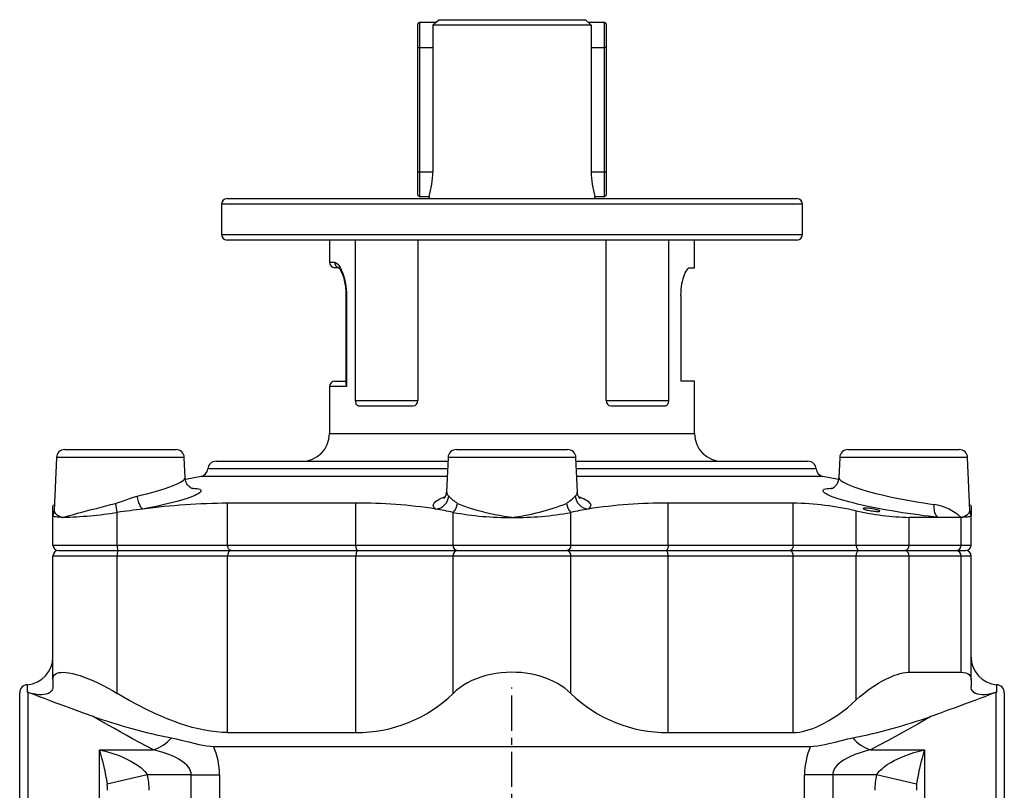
# Model space of a CAD drawing. Extents: x -514 to 474, y -142 to 1262.
# Tile 3 of 4: x -514 to -158, y 984 to 1262. Entities that reach past the tile are written whole.
import ezdxf

# ---------------------------------------------------------------- set-up
doc = ezdxf.new("R2010")
doc.units = 0
doc.linetypes.add('CENTERX2', pattern=[20.32, 12.7, -2.54, 2.54, -2.54])
doc.layers.get('0').update_dxf_attribs({"linetype": 'CONTINUOUS'})
doc.layers.add('FORMAT', color=7, linetype='CONTINUOUS')

msp = doc.modelspace()

# ---------------------------------------------------------------- linework, layer by layer
at = {"color": 7, "linetype": 'CONTINUOUS'}
for p, q in [((-369.25, 1261.46), (-369.75, 1260.96)), ((-369.75, 1252.46), (-369.75, 1260.96)), ((-363.31, 1261.46), (-369.25, 1261.46)), ((-369.25, 1261.46), (-369.25, 1252.46)), ((-307.13, 1260.46), (-364.36, 1260.46)), ((-364.36, 1260.46), (-364.36, 1252.46)), ((-362.26, 1262.46), (-309.23, 1262.46)), ((-302.25, 1261.46), (-308.18, 1261.46)), ((-307.13, 1260.46), (-307.13, 1252.46)), ((-301.75, 1260.96), (-302.25, 1261.46)), ((-302.25, 1252.46), (-302.25, 1261.46)), ((-301.75, 1260.96), (-301.75, 1252.46)), ((-369.75, 1207.46), (-369.75, 1252.46)), ((-369.25, 1252.46), (-369.25, 1207.46)), ((-364.36, 1252.46), (-364.36, 1207.46)), ((-307.13, 1252.46), (-307.13, 1207.46)), ((-302.25, 1207.46), (-302.25, 1252.46)), ((-301.75, 1252.46), (-301.75, 1207.46)), ((-369.75, 1198.96), (-369.75, 1207.46)), ((-369.25, 1207.46), (-369.25, 1198.46)), ((-302.25, 1198.46), (-302.25, 1207.46)), ((-301.75, 1207.46), (-301.75, 1198.96)), ((-438.75, 1197.76), (-335.75, 1197.76)), ((-369.75, 1198.96), (-369.25, 1198.46)), ((-369.25, 1198.46), (-365.75, 1198.46)), ((-365.75, 1198.46), (-365.75, 1197.76)), ((-335.75, 1197.76), (-232.75, 1197.76)), ((-305.75, 1197.76), (-305.75, 1198.46)), ((-305.75, 1198.46), (-302.25, 1198.46)), ((-302.25, 1198.46), (-301.75, 1198.96)), ((-440.75, 1195.76), (-440.75, 1184.76)), ((-230.75, 1184.76), (-230.75, 1195.76)), ((-232.75, 1182.76), (-438.75, 1182.76)), ((-401.75, 1182.76), (-401.75, 1174.76)), ((-392.3, 1124.76), (-392.3, 1182.76)), ((-369.78, 1182.76), (-369.78, 1124.76)), ((-301.72, 1124.76), (-301.72, 1182.76)), ((-279.2, 1182.76), (-279.2, 1124.76)), ((-269.75, 1172.76), (-269.75, 1182.76)), ((-398.39, 1172.76), (-399.75, 1172.76)), ((-271.47, 1172.76), (-269.75, 1172.76)), ((-395.77, 1162.76), (-395.77, 1130.59)), ((-274.66, 1162.76), (-274.66, 1131.76)), ((-401.75, 1129.76), (-401.75, 1112.76)), ((-399.75, 1131.76), (-395.77, 1131.76)), ((-269.75, 1131.76), (-274.66, 1131.76)), ((-269.75, 1112.76), (-269.75, 1131.76)), ((-391.23, 1122.76), (-371.49, 1122.76)), ((-300, 1122.76), (-280.26, 1122.76)), ((-500.46, 1104.08), (-501.24, 1084.89)), ((-497.46, 1106.96), (-477.34, 1106.96)), ((-477.34, 1106.96), (-457.22, 1106.96)), ((-453.93, 1096.8), (-454.22, 1104.08)), ((-358.86, 1104.08), (-359.37, 1091.6)), ((-355.87, 1106.96), (-335.75, 1106.96)), ((-335.75, 1106.96), (-315.63, 1106.96)), ((-312.12, 1091.6), (-312.63, 1104.08)), ((-217.27, 1104.08), (-217.57, 1096.8)), ((-214.27, 1106.96), (-194.15, 1106.96)), ((-194.15, 1106.96), (-174.03, 1106.96)), ((-170.25, 1084.89), (-171.03, 1104.08)), ((-442.76, 1102.76), (-358.92, 1102.76)), ((-312.58, 1102.76), (-228.73, 1102.76)), ((-448.17, 1097.28), (-453.85, 1096.16)), ((-217.64, 1096.16), (-223.33, 1097.28)), ((-217.57, 1096.8), (-217.57, 1096.8)), ((-359.36, 1091.6), (-359.36, 1091.59)), ((-312.14, 1091.59), (-312.14, 1091.6)), ((-501.16, 1086.82), (-501.75, 1086.7)), ((-501.74, 1084.08), (-501.74, 1086.69)), ((-392.19, 1087.59), (-438.57, 1087.59)), ((-234.08, 1087.59), (-279.31, 1087.59)), ((-169.75, 1086.7), (-170.33, 1086.82)), ((-169.75, 1086.69), (-169.75, 1084.08)), ((-501.74, 1083.08), (-501.74, 1084.08)), ((-501.74, 1072.46), (-501.74, 1083.08)), ((-181.57, 1082.46), (-192.15, 1082.46)), ((-173.37, 1082.46), (-181.57, 1082.46)), ((-170.1, 1083.96), (-170.11, 1084)), ((-169.75, 1084.08), (-169.75, 1083.08)), ((-169.75, 1072.46), (-169.75, 1083.08)), ((-501.74, 1023.84), (-501.74, 1068.46)), ((-499.74, 1070.46), (-478.19, 1070.46)), ((-478.19, 1070.46), (-437.3, 1070.46)), ((-437.3, 1070.46), (-391.49, 1070.46)), ((-391.49, 1070.46), (-355.47, 1070.46)), ((-355.47, 1070.46), (-316.03, 1070.46)), ((-316.03, 1070.46), (-280.01, 1070.46)), ((-280.01, 1070.46), (-235.34, 1070.46)), ((-235.34, 1070.46), (-210.27, 1070.46)), ((-210.27, 1070.46), (-193.68, 1070.46)), ((-193.68, 1070.46), (-175.1, 1070.46)), ((-175.1, 1070.46), (-171.75, 1070.46)), ((-169.75, 1023.84), (-169.75, 1068.46)), ((-192.15, 1026.46), (-173.37, 1026.46)), ((-501.74, 1023.84), (-501.74, 1021.21)), ((-169.75, 1023.84), (-169.75, 1021.21)), ((-513.75, 779.46), (-513.75, 1018.96)), ((-510.75, 1019.17), (-510.98, 1019.25)), ((-160.52, 1019.25), (-160.75, 1019.17)), ((-157.75, 1018.96), (-157.75, 779.46)), ((-438.57, 1004.64), (-392.19, 1004.64)), ((-279.31, 1004.64), (-234.08, 1004.64)), ((-443.62, 999.61), (-227.87, 999.61))]:
    msp.add_line(p, q, dxfattribs=at)
at = {"color": 8, "linetype": 'CONTINUOUS'}
for p, q in [((-369.75, 1252.46), (-369.25, 1252.46)), ((-369.25, 1252.46), (-364.36, 1252.46)), ((-307.13, 1252.46), (-302.25, 1252.46)), ((-301.75, 1252.46), (-302.25, 1252.46)), ((-369.75, 1207.46), (-369.25, 1207.46)), ((-369.25, 1207.46), (-364.36, 1207.46)), ((-307.13, 1207.46), (-302.25, 1207.46)), ((-302.25, 1207.46), (-301.75, 1207.46)), ((-335.75, 1195.76), (-440.75, 1195.76)), ((-230.75, 1195.76), (-335.75, 1195.76)), ((-440.75, 1184.76), (-230.75, 1184.76)), ((-401.75, 1174.76), (-399.91, 1174.76)), ((-395.77, 1162.76), (-395.59, 1162.76)), ((-395.59, 1162.76), (-395.59, 1129.76)), ((-395.59, 1129.76), (-401.75, 1129.76)), ((-392.3, 1124.76), (-369.78, 1124.76)), ((-301.72, 1124.76), (-279.2, 1124.76)), ((-401.75, 1112.76), (-335.75, 1112.76)), ((-335.75, 1112.76), (-269.75, 1112.76)), ((-454.22, 1104.08), (-500.46, 1104.08)), ((-312.63, 1104.08), (-358.86, 1104.08)), ((-171.03, 1104.08), (-217.27, 1104.08)), ((-359.14, 1097.28), (-448.17, 1097.28)), ((-359.03, 1099.99), (-445.76, 1099.99)), ((-225.74, 1099.99), (-312.46, 1099.99)), ((-223.33, 1097.28), (-312.35, 1097.28)), ((-438.57, 1072.46), (-438.57, 1087.59)), ((-392.19, 1072.46), (-392.19, 1087.59)), ((-279.31, 1072.46), (-279.31, 1087.59)), ((-234.08, 1072.46), (-234.08, 1087.59)), ((-501.74, 1084.08), (-501.33, 1084.21)), ((-501.74, 1084.08), (-501.33, 1084.16)), ((-478.47, 1072.46), (-478.47, 1084.26)), ((-357.04, 1072.46), (-357.04, 1084.26)), ((-314.45, 1072.46), (-314.45, 1084.26)), ((-211.29, 1072.46), (-211.29, 1084.82)), ((-192.15, 1072.46), (-192.15, 1082.46)), ((-173.37, 1072.46), (-173.37, 1082.46)), ((-170.16, 1084.21), (-169.75, 1084.08)), ((-169.75, 1084.08), (-170.16, 1084.16)), ((-501.74, 1072.46), (-478.47, 1072.46)), ((-478.47, 1072.46), (-438.57, 1072.46)), ((-438.57, 1072.46), (-392.19, 1072.46)), ((-392.19, 1072.46), (-357.04, 1072.46)), ((-357.04, 1072.46), (-314.45, 1072.46)), ((-314.45, 1072.46), (-279.31, 1072.46)), ((-279.31, 1072.46), (-234.08, 1072.46)), ((-234.08, 1072.46), (-211.29, 1072.46)), ((-211.29, 1072.46), (-192.15, 1072.46)), ((-192.15, 1072.46), (-173.37, 1072.46)), ((-173.37, 1072.46), (-169.75, 1072.46)), ((-478.47, 1068.46), (-501.74, 1068.46)), ((-478.47, 1018.8), (-478.47, 1068.46)), ((-438.57, 1068.46), (-478.47, 1068.46)), ((-392.19, 1068.46), (-438.57, 1068.46)), ((-438.57, 1004.64), (-438.57, 1068.46)), ((-392.19, 1004.64), (-392.19, 1068.46)), ((-357.04, 1068.46), (-392.19, 1068.46)), ((-357.04, 1018.8), (-357.04, 1068.46)), ((-314.45, 1068.46), (-357.04, 1068.46)), ((-314.45, 1018.8), (-314.45, 1068.46)), ((-279.31, 1068.46), (-314.45, 1068.46)), ((-279.31, 1004.64), (-279.31, 1068.46)), ((-234.08, 1068.46), (-279.31, 1068.46)), ((-234.08, 1004.64), (-234.08, 1068.46)), ((-211.29, 1068.46), (-234.08, 1068.46)), ((-211.29, 1016.44), (-211.29, 1068.46)), ((-192.15, 1068.46), (-211.29, 1068.46)), ((-192.15, 1026.46), (-192.15, 1068.46)), ((-173.37, 1068.46), (-192.15, 1068.46)), ((-173.37, 1026.46), (-173.37, 1068.46)), ((-169.75, 1068.46), (-173.37, 1068.46)), ((-510.98, 1019.25), (-510.98, 1021.95)), ((-160.52, 1021.95), (-160.52, 1019.25)), ((-510.75, 1019.17), (-510.75, 536.96)), ((-160.75, 536.96), (-160.75, 1019.17)), ((-484.95, 998.38), (-465.38, 998.38)), ((-484.95, 871.74), (-484.95, 998.38)), ((-206.12, 998.38), (-186.55, 998.38)), ((-186.55, 998.38), (-186.55, 871.74)), ((-467.6, 989.35), (-482.06, 985.92)), ((-451.7, 989.35), (-467.6, 989.35)), ((-451.7, 989.35), (-441.5, 989.35)), ((-451.7, 867.1), (-451.7, 989.35)), ((-441.5, 989.35), (-441.5, 867.1)), ((-229.99, 867.1), (-229.99, 989.35)), ((-219.79, 989.35), (-229.99, 989.35)), ((-219.79, 989.35), (-219.79, 867.1)), ((-203.9, 989.35), (-219.79, 989.35)), ((-189.44, 985.92), (-203.9, 989.35))]:
    msp.add_line(p, q, dxfattribs=at)
at = {"color": 7, "linetype": 'CONTINUOUS', "flags": 128}
for points in [[(-364.36, 1260.46), (-363.21, 1261.56), (-362.26, 1262.46)], [(-307.13, 1260.46), (-307.36, 1260.68), (-309.23, 1262.46)], [(-398.51, 1172.89), (-398.5, 1172.89), (-398.45, 1172.85), (-398.39, 1172.78), (-398.3, 1172.67), (-398.18, 1172.53), (-398.05, 1172.34), (-397.91, 1172.1), (-397.75, 1171.82), (-397.58, 1171.5), (-397.41, 1171.14), (-397.23, 1170.74), (-397.06, 1170.3), (-396.89, 1169.83), (-396.73, 1169.33), (-396.57, 1168.8), (-396.43, 1168.25), (-396.29, 1167.67), (-396.17, 1167.07), (-396.07, 1166.46), (-395.97, 1165.85), (-395.9, 1165.22), (-395.84, 1164.6), (-395.81, 1163.97), (-395.78, 1163.33), (-395.78, 1162.76)], [(-274.66, 1162.76), (-274.64, 1163.83), (-274.57, 1164.88), (-274.46, 1165.91), (-274.31, 1166.89), (-274.12, 1167.82), (-273.9, 1168.69), (-273.65, 1169.53), (-273.38, 1170.28), (-273.09, 1170.94), (-272.78, 1171.54), (-272.47, 1172.03), (-272.16, 1172.39), (-271.81, 1172.67), (-271.47, 1172.76)], [(-391.23, 1122.76), (-391.41, 1122.79), (-391.59, 1122.87), (-391.76, 1123.01), (-391.91, 1123.2), (-392.04, 1123.44), (-392.14, 1123.71), (-392.22, 1124.01), (-392.27, 1124.34), (-392.3, 1124.76)], [(-279.2, 1124.76), (-279.21, 1124.43), (-279.25, 1124.1), (-279.32, 1123.79), (-279.42, 1123.52), (-279.54, 1123.27), (-279.68, 1123.07), (-279.84, 1122.92), (-280.01, 1122.81), (-280.26, 1122.76)], [(-451.06, 1092.79), (-451.06, 1092.79), (-451.09, 1092.8), (-451.15, 1092.82), (-451.24, 1092.85), (-451.36, 1092.89), (-451.51, 1092.96), (-451.67, 1093.05), (-451.86, 1093.16), (-452.07, 1093.3), (-452.29, 1093.47), (-452.55, 1093.7), (-452.81, 1093.97), (-453.06, 1094.29), (-453.3, 1094.65), (-453.51, 1095.05), (-453.68, 1095.47), (-453.8, 1095.91), (-453.89, 1096.36), (-453.93, 1096.8)], [(-311.14, 1089.26), (-311.14, 1089.26), (-311.17, 1089.29), (-311.24, 1089.35), (-311.33, 1089.44), (-311.43, 1089.58), (-311.56, 1089.75), (-311.69, 1089.96), (-311.81, 1090.22), (-311.93, 1090.52), (-312.03, 1090.87), (-312.1, 1091.24), (-312.13, 1091.59)], [(-203.25, 1084.62), (-203.01, 1084.64), (-202.84, 1084.68), (-202.76, 1084.73), (-202.76, 1084.8), (-202.84, 1084.87), (-203, 1084.96), (-203.24, 1085.05), (-203.55, 1085.15), (-203.93, 1085.25), (-204.36, 1085.35), (-204.84, 1085.45), (-205.35, 1085.54), (-205.86, 1085.62), (-206.37, 1085.68), (-206.86, 1085.74), (-207.31, 1085.78), (-207.72, 1085.8), (-208.07, 1085.8), (-208.35, 1085.79), (-208.56, 1085.76), (-208.69, 1085.72), (-208.75, 1085.66), (-208.72, 1085.59), (-208.61, 1085.51), (-208.41, 1085.42), (-208.15, 1085.32), (-207.81, 1085.22), (-207.41, 1085.12), (-206.95, 1085.02), (-206.46, 1084.93), (-205.95, 1084.85), (-205.44, 1084.77), (-204.94, 1084.71), (-204.46, 1084.66), (-204.02, 1084.63), (-203.63, 1084.62), (-203.25, 1084.62)], [(-498.13, 1082.46), (-498.76, 1082.46), (-499.34, 1082.48), (-500.17, 1082.53), (-500.83, 1082.62), (-501.18, 1082.69), (-501.44, 1082.78), (-501.63, 1082.88), (-501.71, 1082.97), (-501.74, 1083.08)], [(-501.38, 1084), (-501.4, 1083.94), (-501.41, 1083.89), (-501.43, 1083.86), (-501.43, 1083.84), (-501.43, 1083.84)], [(-169.75, 1083.08), (-169.84, 1082.9), (-170.11, 1082.75), (-170.4, 1082.67), (-170.78, 1082.6), (-171.23, 1082.54), (-171.68, 1082.51), (-172.18, 1082.48), (-172.75, 1082.46), (-173.37, 1082.46)], [(-170.06, 1083.84), (-170.05, 1083.82), (-170.05, 1083.82), (-170.07, 1083.86), (-170.09, 1083.92), (-170.1, 1083.97)], [(-501.74, 1023.84), (-501.68, 1024.47), (-501.48, 1025.03), (-501.15, 1025.51), (-500.69, 1025.89), (-500.19, 1026.14), (-499.59, 1026.31), (-498.9, 1026.42), (-498.13, 1026.46), (-497.09, 1026.41), (-495.93, 1026.25), (-494.67, 1026), (-493.32, 1025.66), (-491.89, 1025.22), (-490.4, 1024.69), (-488.84, 1024.09), (-487.25, 1023.41), (-485.52, 1022.61), (-483.77, 1021.75), (-481.99, 1020.81), (-480.22, 1019.83), (-478.47, 1018.8)], [(-314.45, 1018.8), (-315.52, 1019.77), (-316.68, 1020.69), (-317.94, 1021.57), (-319.29, 1022.39), (-320.73, 1023.15), (-322.27, 1023.85), (-323.9, 1024.48), (-325.61, 1025.03), (-327.39, 1025.5), (-329.21, 1025.88), (-330.81, 1026.13), (-332.44, 1026.31), (-334.09, 1026.42), (-335.75, 1026.46), (-337.7, 1026.41), (-339.65, 1026.25), (-341.56, 1026), (-343.43, 1025.66), (-345.23, 1025.22), (-346.97, 1024.69), (-348.64, 1024.09), (-350.21, 1023.41), (-351.79, 1022.61), (-353.27, 1021.75), (-354.64, 1020.81), (-355.9, 1019.83), (-357.04, 1018.8)], [(-211.29, 1016.44), (-209.97, 1017.63), (-208.57, 1018.81), (-207.1, 1019.94), (-205.56, 1021.03), (-204.34, 1021.83), (-203.09, 1022.59), (-201.82, 1023.31), (-200.54, 1023.98), (-199.49, 1024.47), (-198.43, 1024.93), (-197.39, 1025.34), (-196.38, 1025.68), (-195.38, 1025.98), (-194.42, 1026.2), (-193.5, 1026.36), (-192.65, 1026.44), (-192.15, 1026.46)], [(-173.37, 1026.46), (-172.46, 1026.41), (-171.68, 1026.26), (-171.02, 1026.01), (-170.49, 1025.66), (-170.17, 1025.29), (-169.94, 1024.87), (-169.8, 1024.38), (-169.75, 1023.84)], [(-501.74, 1021.21), (-501.8, 1020.62), (-501.97, 1020.12), (-502.23, 1019.69), (-502.56, 1019.33), (-502.95, 1019.04), (-503.39, 1018.8), (-504.15, 1018.53), (-504.98, 1018.37), (-505.88, 1018.31), (-506.83, 1018.34), (-508.16, 1018.51), (-509.54, 1018.81), (-510.98, 1019.25)], [(-487.21, 1010.48), (-490.28, 1011.57), (-493.25, 1012.63), (-496.09, 1013.66), (-498.79, 1014.65), (-500.9, 1015.43), (-502.91, 1016.18), (-504.82, 1016.9), (-506.62, 1017.58), (-508.31, 1018.23), (-509.57, 1018.71), (-510.75, 1019.17)], [(-438.57, 1004.64), (-440.57, 1004.69), (-442.62, 1004.85), (-444.71, 1005.1), (-446.83, 1005.46), (-449.08, 1005.93), (-451.35, 1006.49), (-453.64, 1007.16), (-455.95, 1007.91), (-458.16, 1008.71), (-460.39, 1009.58), (-462.62, 1010.51), (-464.85, 1011.51), (-467.88, 1012.97), (-470.9, 1014.52), (-473.91, 1016.15), (-476.19, 1017.46), (-478.47, 1018.8)], [(-160.75, 1019.17), (-161.93, 1018.71), (-163.19, 1018.23), (-164.83, 1017.6), (-166.58, 1016.93), (-168.44, 1016.23), (-170.4, 1015.5), (-172.45, 1014.74), (-175.21, 1013.73), (-178.11, 1012.68), (-181.14, 1011.59), (-184.29, 1010.48)], [(-160.52, 1019.25), (-162.15, 1018.76), (-163.72, 1018.44), (-164.74, 1018.33), (-165.72, 1018.31), (-166.64, 1018.39), (-167.41, 1018.54), (-168.11, 1018.8), (-168.73, 1019.16), (-169.06, 1019.45), (-169.34, 1019.79), (-169.56, 1020.19), (-169.7, 1020.66), (-169.75, 1021.21)], [(-234.08, 1004.64), (-232.99, 1004.69), (-231.85, 1004.82), (-230.66, 1005.03), (-229.46, 1005.33), (-228.24, 1005.7), (-227.02, 1006.13), (-225.79, 1006.63), (-224.56, 1007.17), (-222.88, 1008.02), (-221.22, 1008.94), (-219.6, 1009.93), (-218.03, 1010.98), (-216.22, 1012.28), (-214.49, 1013.63), (-212.84, 1015.02), (-211.29, 1016.44)], [(-458.92, 1002.7), (-457.16, 1002.32), (-454.93, 1001.8), (-452.65, 1001.23), (-450.34, 1000.67), (-448.95, 1000.35), (-447.56, 1000.06), (-446.2, 999.82), (-444.88, 999.67), (-443.62, 999.61)], [(-227.87, 999.61), (-226.63, 999.66), (-225.32, 999.82), (-223.97, 1000.05), (-222.59, 1000.34), (-221.21, 1000.65), (-218.89, 1001.22), (-216.58, 1001.79), (-214.33, 1002.32), (-212.57, 1002.7)]]:
    msp.add_lwpolyline(points, dxfattribs=at)
at = {"color": 8, "linetype": 'CONTINUOUS', "flags": 128}
for points in [[(-399.91, 1174.76), (-399.54, 1174.68), (-399.15, 1174.43), (-398.74, 1174.04), (-398.32, 1173.5), (-397.89, 1172.81), (-397.47, 1171.99), (-397.05, 1171.02), (-396.67, 1169.94), (-396.32, 1168.74), (-396.05, 1167.5), (-395.82, 1166.18), (-395.67, 1164.82), (-395.61, 1163.79), (-395.59, 1162.76)], [(-471.23, 1090.18), (-469.48, 1090.59), (-467.78, 1091.01), (-466, 1091.47), (-464.3, 1091.94), (-462.66, 1092.43), (-461.12, 1092.92), (-459.77, 1093.39), (-458.54, 1093.85), (-457.42, 1094.31), (-456.43, 1094.76), (-455.64, 1095.17), (-455, 1095.56), (-454.49, 1095.94), (-454.14, 1096.29), (-453.96, 1096.6), (-453.94, 1096.8)], [(-217.56, 1096.8), (-217.57, 1096.76), (-217.46, 1096.45), (-217.19, 1096.11), (-216.74, 1095.73), (-216.13, 1095.33), (-215.35, 1094.91), (-214.41, 1094.46), (-213.32, 1094), (-212.1, 1093.52), (-210.74, 1093.05), (-209.26, 1092.56), (-207.67, 1092.08), (-205.98, 1091.6), (-204.23, 1091.14), (-202.4, 1090.68), (-200.5, 1090.23), (-198.56, 1089.8), (-196.61, 1089.39), (-194.63, 1089), (-192.64, 1088.63), (-190.67, 1088.29), (-188.71, 1087.96), (-186.79, 1087.67), (-184.91, 1087.4), (-183.1, 1087.16)], [(-451.55, 1092.98), (-451.05, 1092.97), (-450.28, 1092.93), (-449.62, 1092.85), (-449.08, 1092.75), (-448.66, 1092.62), (-448.37, 1092.46), (-448.2, 1092.28), (-448.15, 1092.07), (-448.22, 1091.84), (-448.42, 1091.59), (-448.74, 1091.32), (-449.19, 1091.03), (-449.76, 1090.72), (-450.44, 1090.39), (-451.24, 1090.06), (-452.17, 1089.71), (-453.21, 1089.34), (-454.36, 1088.97), (-455.61, 1088.6), (-456.94, 1088.22), (-458.4, 1087.84), (-459.94, 1087.45), (-461.57, 1087.06), (-463.26, 1086.68), (-465.01, 1086.31), (-467.07, 1085.89), (-469.19, 1085.48)], [(-181.57, 1082.46), (-183.31, 1082.65), (-185.11, 1082.86), (-186.95, 1083.08), (-188.82, 1083.33), (-190.71, 1083.58), (-192.61, 1083.86), (-194.53, 1084.15), (-196.45, 1084.46), (-198.36, 1084.77), (-200.25, 1085.1), (-202.12, 1085.45), (-203.97, 1085.8), (-205.78, 1086.16), (-207.54, 1086.53), (-209.23, 1086.9), (-210.87, 1087.28), (-212.44, 1087.67), (-213.94, 1088.06), (-215.34, 1088.44), (-216.64, 1088.82), (-217.85, 1089.2), (-218.95, 1089.57), (-219.94, 1089.94), (-220.82, 1090.29), (-221.57, 1090.63), (-222.18, 1090.95), (-222.67, 1091.26), (-223.03, 1091.55), (-223.25, 1091.82), (-223.35, 1092.06), (-223.3, 1092.28), (-223.12, 1092.46), (-222.82, 1092.63), (-222.38, 1092.76), (-221.82, 1092.86), (-221.15, 1092.94), (-220.36, 1092.98), (-219.96, 1092.98)], [(-479.08, 1087.52), (-477.8, 1087.91), (-476.54, 1088.36), (-475.28, 1088.84), (-474.02, 1089.32), (-472.63, 1089.79), (-471.23, 1090.18)], [(-469.19, 1085.48), (-469.34, 1085.54), (-469.5, 1085.66), (-469.65, 1085.83), (-469.82, 1086.05), (-469.98, 1086.31), (-470.14, 1086.62), (-470.3, 1086.97), (-470.46, 1087.35), (-470.61, 1087.77), (-470.76, 1088.22), (-470.89, 1088.68), (-471.02, 1089.17), (-471.13, 1089.67), (-471.23, 1090.18)], [(-363.29, 1085.48), (-363.68, 1085.8), (-363.96, 1086.13), (-364.14, 1086.47), (-364.2, 1086.82), (-364.17, 1087.13), (-364.04, 1087.45), (-363.82, 1087.76), (-363.51, 1088.09), (-363.1, 1088.42), (-362.61, 1088.74), (-362.04, 1089.05), (-361.38, 1089.36), (-360.64, 1089.66), (-359.81, 1089.97)], [(-311.69, 1089.96), (-311.13, 1089.77), (-310.38, 1089.47), (-309.7, 1089.17), (-309.09, 1088.86), (-308.57, 1088.54), (-308.13, 1088.22), (-307.79, 1087.9), (-307.54, 1087.59), (-307.37, 1087.27), (-307.29, 1086.94), (-307.31, 1086.62), (-307.43, 1086.31), (-307.73, 1085.89), (-308.2, 1085.48)], [(-498.13, 1082.46), (-498.07, 1082.48), (-496.95, 1082.81), (-495.7, 1083.17), (-494.35, 1083.55), (-492.89, 1083.94), (-491.3, 1084.36), (-489.62, 1084.8), (-487.85, 1085.26), (-486.01, 1085.73), (-484.33, 1086.16), (-482.6, 1086.61), (-480.84, 1087.06), (-479.08, 1087.52)], [(-355.43, 1087.52), (-354.27, 1087.01), (-352.98, 1086.51), (-351.57, 1086.02), (-350.05, 1085.54), (-348.5, 1085.1), (-346.86, 1084.67), (-345.15, 1084.26), (-343.55, 1083.9), (-341.9, 1083.56), (-340.22, 1083.23), (-338.54, 1082.93), (-336.84, 1082.64), (-335.85, 1082.48), (-335.75, 1082.46)], [(-181.57, 1082.46), (-181.8, 1082.57), (-182.01, 1082.74), (-182.21, 1082.96), (-182.4, 1083.23), (-182.57, 1083.54), (-182.71, 1083.89), (-182.84, 1084.28), (-182.94, 1084.71), (-183.02, 1085.16), (-183.08, 1085.64), (-183.11, 1086.13), (-183.12, 1086.64), (-183.1, 1087.16)], [(-501.24, 1084.89), (-501.24, 1084.84), (-501.21, 1084.55), (-501.1, 1084.27), (-500.92, 1083.99), (-500.69, 1083.75), (-500.4, 1083.51), (-500.04, 1083.27), (-499.63, 1083.05), (-499.08, 1082.8), (-498.45, 1082.57), (-498.18, 1082.48), (-498.13, 1082.46)], [(-173.37, 1082.46), (-173.31, 1082.48), (-172.39, 1082.81), (-171.62, 1083.17), (-171.04, 1083.55), (-170.61, 1083.94), (-170.42, 1084.23), (-170.29, 1084.52), (-170.25, 1084.82), (-170.26, 1084.89)], [(-437.3, 1070.46), (-437.5, 1070.48), (-437.69, 1070.56), (-437.88, 1070.68), (-438.05, 1070.84), (-438.2, 1071.04), (-438.33, 1071.28), (-438.43, 1071.55), (-438.51, 1071.84), (-438.56, 1072.15), (-438.57, 1072.46)], [(-391.49, 1070.46), (-391.6, 1070.48), (-391.7, 1070.56), (-391.8, 1070.68), (-391.9, 1070.84), (-391.98, 1071.04), (-392.05, 1071.28), (-392.11, 1071.55), (-392.15, 1071.84), (-392.18, 1072.15), (-392.19, 1072.46)], [(-279.31, 1072.46), (-279.32, 1072.15), (-279.34, 1071.84), (-279.38, 1071.55), (-279.44, 1071.28), (-279.51, 1071.04), (-279.59, 1070.84), (-279.69, 1070.68), (-279.79, 1070.56), (-279.9, 1070.48), (-280.01, 1070.46)], [(-234.08, 1072.46), (-234.09, 1072.15), (-234.14, 1071.84), (-234.22, 1071.55), (-234.32, 1071.28), (-234.45, 1071.04), (-234.6, 1070.84), (-234.77, 1070.68), (-234.95, 1070.56), (-235.14, 1070.48), (-235.34, 1070.46)], [(-211.29, 1072.46), (-211.27, 1072.15), (-211.24, 1071.84), (-211.17, 1071.55), (-211.09, 1071.28), (-210.99, 1071.04), (-210.87, 1070.84), (-210.73, 1070.68), (-210.58, 1070.56), (-210.43, 1070.48), (-210.27, 1070.46)], [(-437.3, 1070.46), (-437.5, 1070.43), (-437.69, 1070.36), (-437.88, 1070.24), (-438.05, 1070.08), (-438.2, 1069.87), (-438.33, 1069.63), (-438.43, 1069.37), (-438.51, 1069.08), (-438.56, 1068.77), (-438.57, 1068.46)], [(-391.49, 1070.46), (-391.6, 1070.43), (-391.7, 1070.36), (-391.8, 1070.24), (-391.9, 1070.08), (-391.98, 1069.87), (-392.05, 1069.63), (-392.11, 1069.37), (-392.15, 1069.08), (-392.18, 1068.77), (-392.19, 1068.46)], [(-279.31, 1068.46), (-279.32, 1068.77), (-279.34, 1069.08), (-279.38, 1069.37), (-279.44, 1069.63), (-279.51, 1069.87), (-279.59, 1070.08), (-279.69, 1070.24), (-279.79, 1070.36), (-279.9, 1070.43), (-280.01, 1070.46)], [(-234.08, 1068.46), (-234.09, 1068.77), (-234.14, 1069.08), (-234.22, 1069.37), (-234.32, 1069.63), (-234.45, 1069.87), (-234.6, 1070.08), (-234.77, 1070.24), (-234.95, 1070.36), (-235.14, 1070.43), (-235.34, 1070.46)], [(-211.29, 1068.46), (-211.27, 1068.77), (-211.24, 1069.08), (-211.17, 1069.37), (-211.09, 1069.63), (-210.99, 1069.87), (-210.87, 1070.08), (-210.73, 1070.24), (-210.58, 1070.36), (-210.43, 1070.43), (-210.27, 1070.46)], [(-465.38, 998.38), (-467.95, 999.74), (-470.46, 1001.09), (-472.9, 1002.41), (-475.28, 1003.72), (-477.43, 1004.91), (-479.51, 1006.07), (-481.53, 1007.22), (-483.49, 1008.33), (-485.38, 1009.42), (-487.21, 1010.48)], [(-184.29, 1010.48), (-186.62, 1009.13), (-189.07, 1007.73), (-191.62, 1006.28), (-194.28, 1004.79), (-197.09, 1003.23), (-200, 1001.65), (-203.01, 1000.03), (-206.12, 998.38)], [(-484.95, 998.38), (-484.92, 998.38), (-482.32, 997.75), (-480.42, 997.19), (-478.52, 996.54), (-476.64, 995.8), (-474.79, 994.95), (-473.53, 994.31), (-472.3, 993.6), (-471.1, 992.82), (-469.96, 991.95), (-469.18, 991.26), (-468.45, 990.51), (-467.81, 989.68), (-467.6, 989.35)], [(-451.7, 989.35), (-451.76, 990.02), (-451.93, 990.66), (-452.23, 991.34), (-452.62, 991.96), (-453.34, 992.81), (-454.15, 993.56), (-455.03, 994.23), (-456.25, 995.01), (-457.52, 995.7), (-458.83, 996.3), (-460.16, 996.84), (-461.88, 997.44), (-463.63, 997.95), (-465.38, 998.38)], [(-206.12, 998.38), (-208, 997.92), (-209.88, 997.36), (-211.74, 996.69), (-213.56, 995.89), (-214.59, 995.37), (-215.6, 994.8), (-216.58, 994.15), (-217.5, 993.43), (-218.17, 992.8), (-218.77, 992.09), (-219.12, 991.58), (-219.41, 991.03), (-219.64, 990.43), (-219.77, 989.8), (-219.79, 989.35)], [(-203.9, 989.35), (-203.45, 990.01), (-202.94, 990.62), (-202.39, 991.19), (-201.84, 991.7), (-201.25, 992.18), (-200.05, 993.05), (-198.8, 993.84), (-197.51, 994.55), (-196.21, 995.19), (-194.31, 996.02), (-192.39, 996.75), (-190.44, 997.38), (-188.5, 997.92), (-186.57, 998.38), (-186.55, 998.38)], [(-481.95, 983.75), (-481.97, 984.84), (-482.06, 985.92)], [(-189.44, 985.92), (-189.52, 984.84), (-189.55, 983.75)]]:
    msp.add_lwpolyline(points, dxfattribs=at)
at = {"color": 7, "linetype": 'CONTINUOUS'}
for centre, radius, start, end in [((-396.1, 1207.73), 31.73, 343.0291, 359.5196), ((-275.4, 1207.73), 31.73, 180.4804, 196.9709), ((-438.75, 1195.76), 2, 90, 180), ((-232.75, 1195.76), 2, 0, 90), ((-438.75, 1184.76), 2, 180, 270), ((-232.75, 1184.76), 2, 270, 0), ((-399.75, 1174.76), 2, 180, 270), ((-399.75, 1129.76), 2, 90, 180), ((-393.86, 1130.56), 1.91, 179.2581, 204.9189), ((-371.65, 1124.63), 1.88, 274.8609, 3.95), ((-299.84, 1124.63), 1.88, 176.0933, 265.0959), ((-411.75, 1112.76), 10, 270, 0), ((-259.75, 1112.76), 10, 180, 270), ((-497.46, 1103.96), 3, 90, 177.6627), ((-457.22, 1103.96), 3, 2.3373, 90), ((-355.87, 1103.96), 3, 90, 177.6627), ((-315.63, 1103.96), 3, 2.3373, 90), ((-214.27, 1103.96), 3, 90, 177.6627), ((-174.03, 1103.96), 3, 2.3373, 90), ((-442.76, 1099.76), 3, 90, 175.5489), ((-228.73, 1099.76), 3, 4.4511, 90), ((-448.75, 1100.22), 3, 281.1677, 355.5489), ((-222.75, 1100.22), 3, 184.4511, 258.8323), ((-221.78, 1096.79), 4.22, 288.5791, 0.1323), ((-362.56, 1091.56), 3.19, 313.8647, 0.4715), ((-435.57, 821.35), 266.26, 90.645, 97.2541), ((-390.77, 908.42), 179.18, 81.1778, 90.4533), ((-280.84, 910.04), 177.56, 89.5043, 98.8647), ((-236.25, 974.79), 112.82, 77.2158, 88.8962), ((-504.38, 1084.93), 3.14, 342.6962, 359.1808), ((-502.62, 1239.57), 157.18, 271.637, 278.8376), ((-415.49, 640.13), 448.57, 96.8764, 98.0712), ((-380.4, 981.02), 105.85, 77.2529, 80.6976), ((-337.48, 1188.76), 106.31, 259.3948, 270.9327), ((-334.04, 1189.04), 106.6, 269.0827, 280.5898), ((-291.09, 981.01), 105.86, 99.3026, 102.7468), ((-189.42, 1183.46), 101.04, 257.5036, 268.4553), ((-167.16, 1084.91), 3.09, 180.5308, 197.2725), ((-499.74, 1072.46), 2, 180, 270), ((-171.75, 1072.46), 2, 270, 0), ((-499.74, 1068.46), 2, 90, 180), ((-171.75, 1068.46), 2, 0, 90), ((-511.74, 1031.92), 10, 274.3988, 0), ((-159.75, 1031.92), 10, 180, 265.6012), ((-510.75, 1018.96), 3, 94.3988, 180), ((-160.75, 1018.96), 3, 0, 85.6012), ((-391.8, 1054.37), 49.73, 269.5518, 314.3335), ((-279.7, 1054.37), 49.73, 225.6665, 270.4482), ((-415.48, 1216.05), 217.73, 250.7661, 258.4922), ((-255.79, 1215.26), 216.91, 281.4932, 289.2485)]:
    msp.add_arc(centre, radius, start, end, dxfattribs=at)
at = {"color": 8, "linetype": 'CONTINUOUS'}
for centre, radius, start, end in [((-397.92, 1174.74), 1.99, 179.3951, 254.6073), ((-363.76, 1090.62), 5.16, 275.2649, 355.125), ((-357.69, 1091.57), 1.67, 179.4513, 236.3716), ((-347.19, 1100.65), 15.5, 222.5096, 237.898), ((-324.9, 1101.38), 16.43, 302.5406, 317.0519), ((-313.76, 1091.54), 1.62, 302.9881, 1.7677), ((-307.73, 1090.62), 5.16, 184.875, 264.7351), ((-535.09, 1075.37), 57.32, 8.9215, 12.2383), ((-361.39, 1088.44), 6.03, 316.108, 351.2319), ((-346.14, 1163.64), 81.85, 277.2937, 291.5576), ((-310.1, 1088.44), 6.03, 188.7681, 223.892), ((-186.15, 1068.43), 18.97, 47.6664, 80.7559), ((-506.02, 1085.29), 4.82, 332.6568, 344.4492), ((-165.47, 1085.29), 4.82, 195.9443, 207.3431), ((-474.64, 1071.97), 3.86, 172.7044, 203.0057), ((-355.23, 1072.27), 1.83, 174.064, 262.4661), ((-316.27, 1072.27), 1.83, 277.5339, 5.936), ((-193.95, 1072.25), 1.81, 278.5598, 6.5455), ((-175.24, 1072.33), 1.88, 274.4019, 3.8113), ((-474.64, 1068.95), 3.86, 156.9943, 187.2956), ((-355.23, 1068.65), 1.83, 97.5339, 185.936), ((-316.27, 1068.65), 1.83, 354.064, 82.4661), ((-193.95, 1068.67), 1.81, 353.4545, 81.4402), ((-175.24, 1068.58), 1.88, 356.1887, 85.5981), ((-470.7, 1013.33), 15.87, 289.6054, 317.9421), ((-200.79, 1013.33), 15.87, 222.0579, 250.3946), ((-546.66, 977.5), 65.15, 7.4273, 18.6971), ((-467.7, 989.28), 26.2, 0.1681, 23.217), ((-203.82, 989.28), 26.17, 156.7691, 179.8458), ((-124.47, 977.41), 65.52, 161.3351, 172.5405), ((-491.21, 983.77), 24.26, 359.9519, 13.3031), ((-180.28, 983.77), 24.27, 166.6974, 180.0476)]:
    msp.add_arc(centre, radius, start, end, dxfattribs=at)
at = {"layer": 'FORMAT', "linetype": 'CENTERX2'}
msp.add_line((-335.75, 537.96), (-335.75, 1020.96), dxfattribs=at)

doc.saveas('drawing.dxf')
